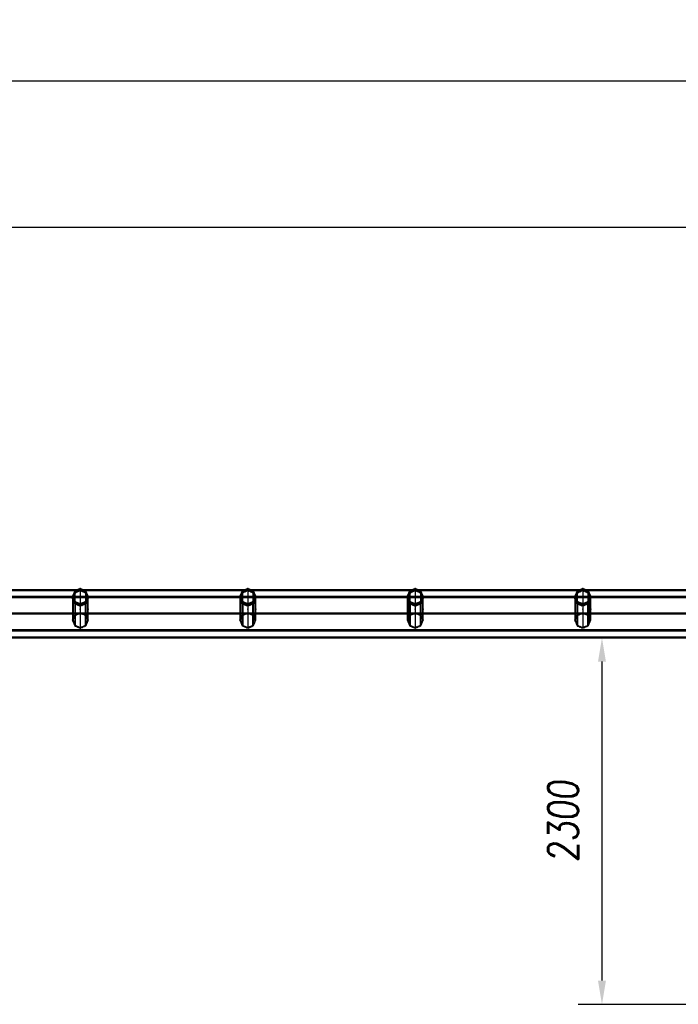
# Model space of a CAD drawing. Extents: x 551880 to 585869, y 94458 to 133000.
# Tile 8 of 42: x 561999 to 566129, y 111269 to 117441. Entities that reach past the tile are written whole.
import ezdxf

# ---------------------------------------------------------------- set-up
doc = ezdxf.new("R2010")
doc.units = 0
doc.header["$LTSCALE"] = 10
doc.header["$MEASUREMENT"] = 0
doc.linetypes.add('HIDDEN', pattern=[0.375, 0.25, -0.125])
doc.layers.get('0').update_dxf_attribs({"linetype": 'CONTINUOUS'})
doc.layers.get('Defpoints').update_dxf_attribs({"linetype": 'CONTINUOUS'})
for name, color, linetype in [('COTAS', 7, 'CONTINUOUS'), ('FORIR', 4, 'CONTINUOUS'), ('G', 3, 'CONTINUOUS'), ('MV', 7, 'CONTINUOUS'), ('S', 7, 'CONTINUOUS'), ('TR', 6, 'HIDDEN')]:
    doc.layers.add(name, color=color, linetype=linetype)
doc.styles.add('PADRAO MTL', font='txt.shx', dxfattribs={"width": 0.8, "oblique": 5})
doc.styles.get("Standard").update_dxf_attribs({"font": 'txt.shx', "width": 0.7, "oblique": 5})
doc.dimstyles.new('1-75', dxfattribs={"dimscale": 75, "dimtxt": 2.5, "dimasz": 2, "dimexe": 2, "dimexo": 2, "dimgap": 2, "dimtad": 1, "dimdec": 0, "dimdsep": 46, "dimtxsty": 'PADRAO MTL', "dimcen": 3, "dimclrd": 1, "dimclre": 1, "dimclrt": 7, "dimadec": 0, "dimazin": 0, "dimtfac": 1, "dimtdec": 0, "dimtmove": 0, "dimatfit": 3, "dimfxl": 1, "dimtfill": 1, "dimtolj": 1, "dimarcsym": 0})

# ---------------------------------------------------------------- blocks, each defined once
blk = doc.blocks.new('3D_INFOM')
blk.add_point((0, 0))
at = {"layer": 'FORIR', "flags": 1}
blk.add_attdef('MARK', (7.6, -4.3), '', height=5.26, dxfattribs=at)
blk = doc.blocks.new('3D_INFOTEXT')
blk.add_point((0, 0))
at = {"flags": 1}
for tag, p in [('MAR_PEZ', (7.2, 4.1)), ('POS_PEZ', (7.6, -4.3)), ('HANDLE', (7, -38.5)), ('LUN_PRO', (7.2, -21.9)), ('NOM_PRO', (7.6, -13.2)), ('MAT_PRO', (7.6, -30.1))]:
    blk.add_attdef(tag, p, '', height=5.26, dxfattribs=at)
blk = doc.blocks.new('*D86')
at = {"layer": 'COTAS', "color": 1, "lineweight": -2, "transparency": 16777216}
for p, q in [((566083, 113566.8), (565500.2, 113566.8)), ((565650.2, 113416.8), (565650.2, 111417.2)), ((568379.6, 111267.2), (565500.2, 111267.2))]:
    blk.add_line(p, q, dxfattribs=at)
at = {"layer": 'COTAS', "color": 1, "transparency": 16777216}
for points in [[(565625.2, 113416.8), (565675.2, 113416.8), (565650.2, 113566.8)], [(565625.2, 111417.2), (565675.2, 111417.2), (565650.2, 111267.2)]]:
    blk.add_solid(points, dxfattribs=at)
at = {"layer": 'Defpoints', "color": 0, "transparency": 16777216}
for p in [(566233, 113566.8), (565650.2, 111267.2), (568529.6, 111267.2)]:
    blk.add_point(p, dxfattribs=at)
at = {"layer": 'COTAS', "color": 7, "transparency": 16777216, "insert": (565406.4, 112417), "char_height": 187.5, "attachment_point": 5, "rotation": 90, "style": 'PADRAO MTL', "bg_fill": 3, "box_fill_scale": 1.25, "bg_fill_color": 256, "bg_fill_true_color": 13158600, "bg_fill_transparency": 0}
blk.add_mtext('\\A1;2300', dxfattribs=at)
blk = doc.blocks.new('*D96')
at = {"layer": 'Defpoints', "color": 0, "transparency": 16777216}
for p in [(553679.6, 116137.5), (553679.6, 116137.5), (568679.6, 116137.5)]:
    blk.add_point(p, dxfattribs=at)
at = {"layer": 'MV', "color": 1, "lineweight": -2, "transparency": 16777216}
blk.add_line((568529.6, 116137.5), (553829.6, 116137.5), dxfattribs=at)
at = {"layer": 'MV', "color": 1, "transparency": 16777216}
for points in [[(553829.6, 116162.5), (553829.6, 116112.5), (553679.6, 116137.5)], [(568529.6, 116162.5), (568529.6, 116112.5), (568679.6, 116137.5)]]:
    blk.add_solid(points, dxfattribs=at)
at = {"layer": 'MV', "color": 7, "transparency": 16777216, "insert": (561179.6, 116381.2), "char_height": 187.5, "attachment_point": 5, "style": 'PADRAO MTL', "bg_fill": 3, "box_fill_scale": 1.25, "bg_fill_color": 256, "bg_fill_true_color": 13158600, "bg_fill_transparency": 0}
blk.add_mtext('\\A1;15000', dxfattribs=at)
blk = doc.blocks.new('*D98')
at = {"layer": 'Defpoints', "color": 0, "transparency": 16777216}
for p in [(551879.6, 117056.9), (551879.6, 116337.5), (585679.6, 116287.5)]:
    blk.add_point(p, dxfattribs=at)
at = {"layer": 'MV', "color": 1, "lineweight": -2, "transparency": 16777216}
for p, q in [((551879.6, 116487.5), (551879.6, 117206.9)), ((585679.6, 116437.5), (585679.6, 117206.9)), ((585529.6, 117056.9), (552029.6, 117056.9))]:
    blk.add_line(p, q, dxfattribs=at)
at = {"layer": 'MV', "color": 1, "transparency": 16777216}
for points in [[(552029.6, 117081.9), (552029.6, 117031.9), (551879.6, 117056.9)], [(585529.6, 117081.9), (585529.6, 117031.9), (585679.6, 117056.9)]]:
    blk.add_solid(points, dxfattribs=at)
at = {"layer": 'MV', "color": 7, "transparency": 16777216, "insert": (568779.6, 117300.6), "char_height": 187.5, "attachment_point": 5, "style": 'PADRAO MTL', "bg_fill": 3, "box_fill_scale": 1.25, "bg_fill_color": 256, "bg_fill_true_color": 13158600, "bg_fill_transparency": 0}
blk.add_mtext('\\A1;33800', dxfattribs=at)

msp = doc.modelspace()

# ---------------------------------------------------------------- linework, layer by layer
at = {"layer": 'G'}
for p, q in [((562356.2, 113866.7), (561353, 113866.7)), ((562329.6, 113824.9), (561379.6, 113824.9)), ((562329.6, 113826.4), (562329.6, 113819)), ((562335.9, 113822.7), (562336.9, 113824.9)), ((562336.9, 113824.9), (562344.6, 113843.1)), ((562422.4, 113824.9), (562336.9, 113824.9)), ((562344.6, 113843.1), (562347.6, 113850.2)), ((562347.6, 113850.2), (562347.6, 113858.4)), ((562347.6, 113850.2), (562363.4, 113856.5)), ((562363.4, 113856.5), (562379.6, 113862.7)), ((562379.6, 113871.7), (562379.6, 113862.7)), ((562379.6, 113862.7), (562395.8, 113856.5)), ((562395.8, 113856.5), (562411.6, 113850.2)), ((563406.2, 113866.7), (562403, 113866.7)), ((562411.6, 113858.4), (562411.6, 113850.2)), ((562411.6, 113850.2), (562414.7, 113843.1)), ((562414.7, 113843.1), (562422.4, 113824.9)), ((562422.4, 113824.9), (562423.3, 113822.7)), ((562429.6, 113819), (562429.6, 113826.4)), ((563379.6, 113824.9), (562429.6, 113824.9)), ((563379.6, 113826.4), (563379.6, 113819)), ((563385.9, 113822.7), (563386.9, 113824.9)), ((563386.9, 113824.9), (563394.6, 113843.1)), ((563472.4, 113824.9), (563386.9, 113824.9)), ((563394.6, 113843.1), (563397.6, 113850.2)), ((563397.6, 113850.2), (563397.6, 113858.4)), ((563397.6, 113850.2), (563413.4, 113856.5)), ((563413.4, 113856.5), (563429.6, 113862.7)), ((563429.6, 113871.7), (563429.6, 113862.7)), ((563429.6, 113862.7), (563445.8, 113856.5)), ((563445.8, 113856.5), (563461.6, 113850.2)), ((564456.2, 113866.7), (563453, 113866.7)), ((563461.6, 113858.4), (563461.6, 113850.2)), ((563461.6, 113850.2), (563464.7, 113843.1)), ((563464.7, 113843.1), (563472.4, 113824.9)), ((563472.4, 113824.9), (563473.3, 113822.7)), ((563479.6, 113819), (563479.6, 113826.4)), ((564429.6, 113824.9), (563479.6, 113824.9)), ((564429.6, 113826.4), (564429.6, 113819)), ((564435.9, 113822.7), (564436.9, 113824.9)), ((564436.9, 113824.9), (564444.6, 113843.1)), ((564522.4, 113824.9), (564436.9, 113824.9)), ((564444.6, 113843.1), (564447.6, 113850.2)), ((564447.6, 113850.2), (564447.6, 113858.4)), ((564447.6, 113850.2), (564463.4, 113856.5)), ((564463.4, 113856.5), (564479.6, 113862.7)), ((564479.6, 113871.7), (564479.6, 113862.7)), ((564479.6, 113862.7), (564495.8, 113856.5)), ((564495.8, 113856.5), (564511.6, 113850.2)), ((565506.2, 113866.7), (564503, 113866.7)), ((564511.6, 113858.4), (564511.6, 113850.2)), ((564511.6, 113850.2), (564514.7, 113843.1)), ((564514.7, 113843.1), (564522.4, 113824.9)), ((564522.4, 113824.9), (564523.3, 113822.7)), ((564529.6, 113819), (564529.6, 113826.4)), ((565479.6, 113824.9), (564529.6, 113824.9)), ((565479.6, 113826.4), (565479.6, 113819)), ((565485.9, 113822.7), (565486.9, 113824.9)), ((565486.9, 113824.9), (565494.6, 113843.1)), ((565572.4, 113824.9), (565486.9, 113824.9)), ((565494.6, 113843.1), (565497.6, 113850.2)), ((565497.6, 113850.2), (565497.6, 113858.4)), ((565497.6, 113850.2), (565513.4, 113856.5)), ((565513.4, 113856.5), (565529.6, 113862.7)), ((565529.6, 113871.7), (565529.6, 113862.7)), ((565529.6, 113862.7), (565545.8, 113856.5)), ((565545.8, 113856.5), (565561.6, 113850.2)), ((566556.2, 113866.7), (565553, 113866.7)), ((565561.6, 113858.4), (565561.6, 113850.2)), ((565561.6, 113850.2), (565564.7, 113843.1)), ((565564.7, 113843.1), (565572.4, 113824.9)), ((565572.4, 113824.9), (565573.3, 113822.7)), ((565579.6, 113819), (565579.6, 113826.4)), ((566529.6, 113824.9), (565579.6, 113824.9)), ((562329.6, 113819), (562336.5, 113802.6)), ((562336.5, 113802.6), (562344.3, 113784.1)), ((562344.3, 113791.1), (562344.3, 113784.1)), ((562344.3, 113784.1), (562361.9, 113776.9)), ((562361.9, 113776.9), (562379.6, 113769.6)), ((562379.6, 113769.6), (562397.4, 113776.9)), ((562379.6, 113776.4), (562379.6, 113769.6)), ((562397.4, 113776.9), (562415, 113784.1)), ((562415, 113784.1), (562422.7, 113802.6)), ((562415, 113784.1), (562415, 113791.1)), ((562422.7, 113802.6), (562429.6, 113819)), ((563379.6, 113819), (563386.5, 113802.6)), ((563386.5, 113802.6), (563394.3, 113784.1)), ((563394.3, 113791.1), (563394.3, 113784.1)), ((563394.3, 113784.1), (563411.9, 113776.9)), ((563411.9, 113776.9), (563429.6, 113769.6)), ((563429.6, 113769.6), (563447.4, 113776.9)), ((563429.6, 113776.4), (563429.6, 113769.6)), ((563447.4, 113776.9), (563465, 113784.1)), ((563465, 113784.1), (563472.7, 113802.6)), ((563465, 113784.1), (563465, 113791.1)), ((563472.7, 113802.6), (563479.6, 113819)), ((564429.6, 113819), (564436.5, 113802.6)), ((564436.5, 113802.6), (564444.3, 113784.1)), ((564444.3, 113791.1), (564444.3, 113784.1)), ((564444.3, 113784.1), (564461.9, 113776.9)), ((564461.9, 113776.9), (564479.6, 113769.6)), ((564479.6, 113769.6), (564497.4, 113776.9)), ((564479.6, 113776.4), (564479.6, 113769.6)), ((564497.4, 113776.9), (564515, 113784.1)), ((564515, 113784.1), (564522.7, 113802.6)), ((564515, 113784.1), (564515, 113791.1)), ((564522.7, 113802.6), (564529.6, 113819)), ((565479.6, 113819), (565486.5, 113802.6)), ((565486.5, 113802.6), (565494.3, 113784.1)), ((565494.3, 113791.1), (565494.3, 113784.1)), ((565494.3, 113784.1), (565511.9, 113776.9)), ((565511.9, 113776.9), (565529.6, 113769.6)), ((565529.6, 113769.6), (565547.4, 113776.9)), ((565529.6, 113776.4), (565529.6, 113769.6)), ((565547.4, 113776.9), (565565, 113784.1)), ((565565, 113784.1), (565572.7, 113802.6)), ((565565, 113784.1), (565565, 113791.1)), ((565572.7, 113802.6), (565579.6, 113819)), ((568675.5, 113719.8), (552179.6, 113719.8)), ((568575.7, 113612.8), (552135.6, 113612.8)), ((552029.6, 113566.8), (568529.9, 113566.8))]:
    msp.add_line(p, q, dxfattribs=at)
at = {"layer": 'S'}
for p, q in [((562344.3, 113861.8), (562329.6, 113826.4)), ((562344.3, 113791.1), (562329.6, 113826.4)), ((562347.6, 113858.4), (562334.4, 113826.4)), ((562334.4, 113826.4), (562347.6, 113794.4)), ((562379.6, 113876.4), (562344.3, 113861.8)), ((562379.6, 113871.7), (562347.6, 113858.4)), ((562415, 113861.8), (562379.6, 113876.4)), ((562411.6, 113858.4), (562379.6, 113871.7)), ((562424.9, 113826.4), (562411.6, 113858.4)), ((562411.6, 113794.4), (562424.9, 113826.4)), ((562429.6, 113826.4), (562415, 113861.8)), ((562429.6, 113826.4), (562415, 113791.1)), ((563394.3, 113861.8), (563379.6, 113826.4)), ((563394.3, 113791.1), (563379.6, 113826.4)), ((563397.6, 113858.4), (563384.4, 113826.4)), ((563384.4, 113826.4), (563397.6, 113794.4)), ((563429.6, 113876.4), (563394.3, 113861.8)), ((563429.6, 113871.7), (563397.6, 113858.4)), ((563465, 113861.8), (563429.6, 113876.4)), ((563461.6, 113858.4), (563429.6, 113871.7)), ((563474.9, 113826.4), (563461.6, 113858.4)), ((563461.6, 113794.4), (563474.9, 113826.4)), ((563479.6, 113826.4), (563465, 113861.8)), ((563479.6, 113826.4), (563465, 113791.1)), ((564444.3, 113861.8), (564429.6, 113826.4)), ((564444.3, 113791.1), (564429.6, 113826.4)), ((564447.6, 113858.4), (564434.4, 113826.4)), ((564434.4, 113826.4), (564447.6, 113794.4)), ((564479.6, 113876.4), (564444.3, 113861.8)), ((564479.6, 113871.7), (564447.6, 113858.4)), ((564515, 113861.8), (564479.6, 113876.4)), ((564511.6, 113858.4), (564479.6, 113871.7)), ((564524.9, 113826.4), (564511.6, 113858.4)), ((564511.6, 113794.4), (564524.9, 113826.4)), ((564529.6, 113826.4), (564515, 113861.8)), ((564529.6, 113826.4), (564515, 113791.1)), ((565494.3, 113861.8), (565479.6, 113826.4)), ((565494.3, 113791.1), (565479.6, 113826.4)), ((565497.6, 113858.4), (565484.4, 113826.4)), ((565484.4, 113826.4), (565497.6, 113794.4)), ((565529.6, 113876.4), (565494.3, 113861.8)), ((565529.6, 113871.7), (565497.6, 113858.4)), ((565565, 113861.8), (565529.6, 113876.4)), ((565561.6, 113858.4), (565529.6, 113871.7)), ((565574.9, 113826.4), (565561.6, 113858.4)), ((565561.6, 113794.4), (565574.9, 113826.4)), ((565579.6, 113826.4), (565565, 113861.8)), ((565579.6, 113826.4), (565565, 113791.1)), ((562379.6, 113776.4), (562344.3, 113791.1)), ((562347.6, 113794.4), (562379.6, 113781.2)), ((562379.6, 113781.2), (562411.6, 113794.4)), ((562415, 113791.1), (562379.6, 113776.4)), ((563429.6, 113776.4), (563394.3, 113791.1)), ((563397.6, 113794.4), (563429.6, 113781.2)), ((563429.6, 113781.2), (563461.6, 113794.4)), ((563465, 113791.1), (563429.6, 113776.4)), ((564479.6, 113776.4), (564444.3, 113791.1)), ((564447.6, 113794.4), (564479.6, 113781.2)), ((564479.6, 113781.2), (564511.6, 113794.4)), ((564515, 113791.1), (564479.6, 113776.4)), ((565529.6, 113776.4), (565494.3, 113791.1)), ((565497.6, 113794.4), (565529.6, 113781.2)), ((565529.6, 113781.2), (565561.6, 113794.4)), ((565565, 113791.1), (565529.6, 113776.4))]:
    msp.add_line(p, q, dxfattribs=at)
at = {"layer": 'TR'}
for p, q in [((562343.7, 113860.4), (561365.6, 113860.4)), ((562329.6, 113819), (562332.1, 113824.9)), ((562334.4, 113824.9), (562329.6, 113824.9)), ((562332.1, 113824.9), (562339.8, 113843.1)), ((562334.4, 113826.3), (562332.1, 113820.7)), ((562339.8, 113839.8), (562334.4, 113826.3)), ((562334.4, 113826.4), (562334.4, 113819)), ((562334.4, 113826.3), (562334.4, 113826.3)), ((562335, 113824.9), (562334.4, 113824.9)), ((562334.4, 113819), (562335.9, 113822.7)), ((562336.9, 113824.9), (562335, 113824.9)), ((562344.6, 113839.8), (562336.9, 113820.7)), ((562339.8, 113843.1), (562344.3, 113853.4)), ((562344.3, 113850.9), (562339.8, 113839.8)), ((562373.5, 113860.4), (562343.7, 113860.4)), ((562344.3, 113853.4), (562344.3, 113861.8)), ((562344.3, 113853.4), (562351.9, 113856.5)), ((562351.9, 113854.2), (562344.3, 113850.9)), ((562344.3, 113791.1), (562344.3, 113850.9)), ((562347.6, 113847.4), (562344.6, 113839.8)), ((562363.4, 113854.2), (562347.6, 113847.4)), ((562347.6, 113794.4), (562347.6, 113847.4)), ((562351.9, 113856.5), (562372.6, 113864.4)), ((562366, 113860.4), (562351.9, 113854.2)), ((562403, 113866.7), (562356.2, 113866.7)), ((562377.5, 113860.4), (562363.4, 113854.2)), ((562372.6, 113863.3), (562366, 113860.4)), ((562372.6, 113864.4), (562379.5, 113866.7)), ((562379.3, 113866.6), (562372.6, 113863.3)), ((562385.7, 113860.4), (562373.5, 113860.4)), ((562379.6, 113861.3), (562377.5, 113860.4)), ((562379.3, 113866.6), (562379.6, 113866.8)), ((562379.5, 113866.7), (562379.3, 113866.6)), ((562379.3, 113866.6), (562379.9, 113866.6)), ((562379.7, 113866.7), (562379.5, 113866.7)), ((562379.6, 113876.4), (562379.6, 113871.7)), ((562379.6, 113866.8), (562379.9, 113866.6)), ((562379.6, 113862.7), (562379.6, 113861.3)), ((562381.8, 113860.4), (562379.6, 113861.3)), ((562379.6, 113861.3), (562379.6, 113860.4)), ((562379.6, 113860.4), (562379.6, 113781.2)), ((562379.7, 113866.7), (562386.7, 113864.4)), ((562379.9, 113866.6), (562379.7, 113866.7)), ((562386.7, 113863.3), (562379.9, 113866.6)), ((562395.8, 113854.2), (562381.8, 113860.4)), ((562415.6, 113860.4), (562385.7, 113860.4)), ((562386.7, 113864.4), (562407.3, 113856.5)), ((562393.2, 113860.4), (562386.7, 113863.3)), ((562407.3, 113854.2), (562393.2, 113860.4)), ((562411.6, 113847.4), (562395.8, 113854.2)), ((562407.3, 113856.5), (562415, 113853.4)), ((562415, 113850.9), (562407.3, 113854.2)), ((562414.7, 113839.8), (562411.6, 113847.4)), ((562411.6, 113847.4), (562411.6, 113794.4)), ((562422.4, 113820.7), (562414.7, 113839.8)), ((562415, 113861.8), (562415, 113853.4)), ((562415, 113853.4), (562419.4, 113843.1)), ((562415, 113850.9), (562415, 113791.1)), ((562419.4, 113839.8), (562415, 113850.9)), ((563393.7, 113860.4), (562415.6, 113860.4)), ((562419.4, 113843.1), (562427.1, 113824.9)), ((562424.8, 113826.3), (562419.4, 113839.8)), ((562424.3, 113824.9), (562422.4, 113824.9)), ((562423.3, 113822.7), (562424.9, 113819)), ((562424.9, 113824.9), (562424.3, 113824.9)), ((562424.9, 113826.3), (562424.8, 113826.3)), ((562424.9, 113819), (562424.9, 113826.4)), ((562427.1, 113820.7), (562424.9, 113826.3)), ((562429.6, 113824.9), (562424.9, 113824.9)), ((562427.1, 113824.9), (562429.6, 113819)), ((563379.6, 113819), (563382.1, 113824.9)), ((563384.4, 113824.9), (563379.6, 113824.9)), ((563382.1, 113824.9), (563389.8, 113843.1)), ((563384.4, 113826.3), (563382.1, 113820.7)), ((563389.8, 113839.8), (563384.4, 113826.3)), ((563384.4, 113826.4), (563384.4, 113819)), ((563384.4, 113826.3), (563384.4, 113826.3)), ((563385, 113824.9), (563384.4, 113824.9)), ((563384.4, 113819), (563385.9, 113822.7)), ((563386.9, 113824.9), (563385, 113824.9)), ((563394.6, 113839.8), (563386.9, 113820.7)), ((563389.8, 113843.1), (563394.3, 113853.4)), ((563394.3, 113850.9), (563389.8, 113839.8)), ((563423.5, 113860.4), (563393.7, 113860.4)), ((563394.3, 113853.4), (563394.3, 113861.8)), ((563394.3, 113853.4), (563401.9, 113856.5)), ((563401.9, 113854.2), (563394.3, 113850.9)), ((563394.3, 113791.1), (563394.3, 113850.9)), ((563397.6, 113847.4), (563394.6, 113839.8)), ((563413.4, 113854.2), (563397.6, 113847.4)), ((563397.6, 113794.4), (563397.6, 113847.4)), ((563401.9, 113856.5), (563422.6, 113864.4)), ((563416, 113860.4), (563401.9, 113854.2)), ((563453, 113866.7), (563406.2, 113866.7)), ((563427.5, 113860.4), (563413.4, 113854.2)), ((563422.6, 113863.3), (563416, 113860.4)), ((563422.6, 113864.4), (563429.5, 113866.7)), ((563429.3, 113866.6), (563422.6, 113863.3)), ((563435.7, 113860.4), (563423.5, 113860.4)), ((563429.6, 113861.3), (563427.5, 113860.4)), ((563429.3, 113866.6), (563429.5, 113866.7)), ((563429.5, 113866.7), (563429.3, 113866.6)), ((563429.3, 113866.6), (563429.9, 113866.6)), ((563429.5, 113866.7), (563429.6, 113866.8)), ((563429.7, 113866.7), (563429.5, 113866.7)), ((563429.6, 113876.4), (563429.6, 113871.7)), ((563429.6, 113866.8), (563429.9, 113866.6)), ((563429.6, 113862.7), (563429.6, 113861.3)), ((563431.8, 113860.4), (563429.6, 113861.3)), ((563429.6, 113861.3), (563429.6, 113860.4)), ((563429.6, 113860.4), (563429.6, 113781.2)), ((563429.7, 113866.7), (563436.7, 113864.4)), ((563429.9, 113866.6), (563429.7, 113866.7)), ((563436.7, 113863.3), (563429.9, 113866.6)), ((563445.8, 113854.2), (563431.8, 113860.4)), ((563465.6, 113860.4), (563435.7, 113860.4)), ((563436.7, 113864.4), (563457.3, 113856.5)), ((563443.2, 113860.4), (563436.7, 113863.3)), ((563457.3, 113854.2), (563443.2, 113860.4)), ((563461.6, 113847.4), (563445.8, 113854.2)), ((563457.3, 113856.5), (563465, 113853.4)), ((563465, 113850.9), (563457.3, 113854.2)), ((563464.7, 113839.8), (563461.6, 113847.4)), ((563461.6, 113847.4), (563461.6, 113794.4)), ((563472.4, 113820.7), (563464.7, 113839.8)), ((563465, 113861.8), (563465, 113853.4)), ((563465, 113853.4), (563469.4, 113843.1)), ((563465, 113850.9), (563465, 113791.1)), ((563469.4, 113839.8), (563465, 113850.9)), ((564443.7, 113860.4), (563465.6, 113860.4)), ((563469.4, 113843.1), (563477.1, 113824.9)), ((563474.8, 113826.3), (563469.4, 113839.8)), ((563474.3, 113824.9), (563472.4, 113824.9)), ((563473.3, 113822.7), (563474.9, 113819)), ((563474.9, 113824.9), (563474.3, 113824.9)), ((563474.9, 113826.3), (563474.8, 113826.3)), ((563474.9, 113819), (563474.9, 113826.4)), ((563477.1, 113820.7), (563474.9, 113826.3)), ((563479.6, 113824.9), (563474.9, 113824.9)), ((563477.1, 113824.9), (563479.6, 113819)), ((564429.6, 113819), (564432.1, 113824.9)), ((564434.4, 113824.9), (564429.6, 113824.9)), ((564432.1, 113824.9), (564439.8, 113843.1)), ((564434.4, 113826.3), (564432.1, 113820.7)), ((564439.8, 113839.8), (564434.4, 113826.3)), ((564434.4, 113826.4), (564434.4, 113819)), ((564434.4, 113826.3), (564434.4, 113826.3)), ((564435, 113824.9), (564434.4, 113824.9)), ((564434.4, 113819), (564435.9, 113822.7)), ((564436.9, 113824.9), (564435, 113824.9)), ((564444.6, 113839.8), (564436.9, 113820.7)), ((564439.8, 113843.1), (564444.3, 113853.4)), ((564444.3, 113850.9), (564439.8, 113839.8)), ((564473.5, 113860.4), (564443.7, 113860.4)), ((564444.3, 113853.4), (564444.3, 113861.8)), ((564444.3, 113853.4), (564451.9, 113856.5)), ((564451.9, 113854.2), (564444.3, 113850.9)), ((564444.3, 113791.1), (564444.3, 113850.9)), ((564447.6, 113847.4), (564444.6, 113839.8)), ((564463.4, 113854.2), (564447.6, 113847.4)), ((564447.6, 113794.4), (564447.6, 113847.4)), ((564451.9, 113856.5), (564472.6, 113864.4)), ((564466, 113860.4), (564451.9, 113854.2)), ((564503, 113866.7), (564456.2, 113866.7)), ((564477.5, 113860.4), (564463.4, 113854.2)), ((564472.6, 113863.3), (564466, 113860.4)), ((564472.6, 113864.4), (564479.5, 113866.7)), ((564479.3, 113866.6), (564472.6, 113863.3)), ((564485.7, 113860.4), (564473.5, 113860.4)), ((564479.6, 113861.3), (564477.5, 113860.4)), ((564479.3, 113866.6), (564479.6, 113866.8)), ((564479.5, 113866.7), (564479.3, 113866.6)), ((564479.3, 113866.6), (564479.9, 113866.6)), ((564479.7, 113866.7), (564479.5, 113866.7)), ((564479.6, 113876.4), (564479.6, 113871.7)), ((564479.6, 113866.8), (564479.9, 113866.6)), ((564479.6, 113862.7), (564479.6, 113861.3)), ((564481.8, 113860.4), (564479.6, 113861.3)), ((564479.6, 113861.3), (564479.6, 113860.4)), ((564479.6, 113860.4), (564479.6, 113781.2)), ((564479.7, 113866.7), (564486.7, 113864.4)), ((564479.9, 113866.6), (564479.7, 113866.7)), ((564486.7, 113863.3), (564479.9, 113866.6)), ((564495.8, 113854.2), (564481.8, 113860.4)), ((564515.6, 113860.4), (564485.7, 113860.4)), ((564486.7, 113864.4), (564507.3, 113856.5)), ((564493.2, 113860.4), (564486.7, 113863.3)), ((564507.3, 113854.2), (564493.2, 113860.4)), ((564511.6, 113847.4), (564495.8, 113854.2)), ((564507.3, 113856.5), (564515, 113853.4)), ((564515, 113850.9), (564507.3, 113854.2)), ((564514.7, 113839.8), (564511.6, 113847.4)), ((564511.6, 113847.4), (564511.6, 113794.4)), ((564522.4, 113820.7), (564514.7, 113839.8)), ((564515, 113861.8), (564515, 113853.4)), ((564515, 113853.4), (564519.4, 113843.1)), ((564515, 113850.9), (564515, 113791.1)), ((564519.4, 113839.8), (564515, 113850.9)), ((565493.7, 113860.4), (564515.6, 113860.4)), ((564519.4, 113843.1), (564527.1, 113824.9)), ((564524.8, 113826.3), (564519.4, 113839.8)), ((564524.3, 113824.9), (564522.4, 113824.9)), ((564523.3, 113822.7), (564524.9, 113819)), ((564524.9, 113824.9), (564524.3, 113824.9)), ((564524.9, 113826.3), (564524.8, 113826.3)), ((564524.9, 113819), (564524.9, 113826.4)), ((564527.1, 113820.7), (564524.9, 113826.3)), ((564529.6, 113824.9), (564524.9, 113824.9)), ((564527.1, 113824.9), (564529.6, 113819)), ((565479.6, 113819), (565482.1, 113824.9)), ((565484.4, 113824.9), (565479.6, 113824.9)), ((565482.1, 113824.9), (565489.8, 113843.1)), ((565484.4, 113826.3), (565482.1, 113820.7)), ((565489.8, 113839.8), (565484.4, 113826.3)), ((565484.4, 113826.4), (565484.4, 113819)), ((565484.4, 113826.3), (565484.4, 113826.3)), ((565485, 113824.9), (565484.4, 113824.9)), ((565484.4, 113819), (565485.9, 113822.7)), ((565486.9, 113824.9), (565485, 113824.9)), ((565494.6, 113839.8), (565486.9, 113820.7)), ((565489.8, 113843.1), (565494.3, 113853.4)), ((565494.3, 113850.9), (565489.8, 113839.8)), ((565523.5, 113860.4), (565493.7, 113860.4)), ((565494.3, 113853.4), (565494.3, 113861.8)), ((565494.3, 113853.4), (565501.9, 113856.5)), ((565501.9, 113854.2), (565494.3, 113850.9)), ((565494.3, 113791.1), (565494.3, 113850.9)), ((565497.6, 113847.4), (565494.6, 113839.8)), ((565513.4, 113854.2), (565497.6, 113847.4)), ((565497.6, 113794.4), (565497.6, 113847.4)), ((565501.9, 113856.5), (565522.6, 113864.4)), ((565516, 113860.4), (565501.9, 113854.2)), ((565553, 113866.7), (565506.2, 113866.7)), ((565527.5, 113860.4), (565513.4, 113854.2)), ((565522.6, 113863.3), (565516, 113860.4)), ((565522.6, 113864.4), (565529.5, 113866.7)), ((565529.3, 113866.6), (565522.6, 113863.3)), ((565535.7, 113860.4), (565523.5, 113860.4)), ((565529.6, 113861.3), (565527.5, 113860.4)), ((565529.3, 113866.6), (565529.5, 113866.7)), ((565529.5, 113866.7), (565529.3, 113866.6)), ((565529.3, 113866.6), (565529.9, 113866.6)), ((565529.5, 113866.7), (565529.6, 113866.8)), ((565529.7, 113866.7), (565529.5, 113866.7)), ((565529.6, 113876.4), (565529.6, 113871.7)), ((565529.6, 113866.8), (565529.9, 113866.6)), ((565529.6, 113862.7), (565529.6, 113861.3)), ((565531.8, 113860.4), (565529.6, 113861.3)), ((565529.6, 113861.3), (565529.6, 113860.4)), ((565529.6, 113860.4), (565529.6, 113781.2)), ((565529.7, 113866.7), (565536.7, 113864.4)), ((565529.9, 113866.6), (565529.7, 113866.7)), ((565536.7, 113863.3), (565529.9, 113866.6)), ((565545.8, 113854.2), (565531.8, 113860.4)), ((565565.6, 113860.4), (565535.7, 113860.4)), ((565536.7, 113864.4), (565557.3, 113856.5)), ((565543.2, 113860.4), (565536.7, 113863.3)), ((565557.3, 113854.2), (565543.2, 113860.4)), ((565561.6, 113847.4), (565545.8, 113854.2)), ((565557.3, 113856.5), (565565, 113853.4)), ((565565, 113850.9), (565557.3, 113854.2)), ((565564.7, 113839.8), (565561.6, 113847.4)), ((565561.6, 113847.4), (565561.6, 113794.4)), ((565572.4, 113820.7), (565564.7, 113839.8)), ((565565, 113861.8), (565565, 113853.4)), ((565565, 113853.4), (565569.4, 113843.1)), ((565565, 113850.9), (565565, 113791.1)), ((565569.4, 113839.8), (565565, 113850.9)), ((566543.7, 113860.4), (565565.6, 113860.4)), ((565569.4, 113843.1), (565577.1, 113824.9)), ((565574.8, 113826.3), (565569.4, 113839.8)), ((565574.3, 113824.9), (565572.4, 113824.9)), ((565573.3, 113822.7), (565574.9, 113819)), ((565574.9, 113824.9), (565574.3, 113824.9)), ((565574.9, 113826.3), (565574.8, 113826.3)), ((565574.9, 113819), (565574.9, 113826.4)), ((565577.1, 113820.7), (565574.9, 113826.3)), ((565579.6, 113824.9), (565574.9, 113824.9)), ((565577.1, 113824.9), (565579.6, 113819)), ((568576.6, 113820.7), (552135.7, 113820.7)), ((568567.9, 113820.3), (552139.4, 113820.3)), ((562330.8, 113816.3), (561378.5, 113816.3)), ((562330.5, 113816.8), (562329.6, 113814.6)), ((562336.5, 113797.6), (562329.6, 113814.6)), ((562329.6, 113814.6), (562329.6, 113676)), ((562332.1, 113820.7), (562330.5, 113816.8)), ((562338.6, 113816.3), (562330.8, 113816.3)), ((562336.8, 113820.5), (562334.4, 113814.6)), ((562334.4, 113819), (562341.3, 113802.6)), ((562341.3, 113797.6), (562334.4, 113814.6)), ((562334.4, 113814.6), (562334.4, 113807.7)), ((562334.4, 113807.7), (562334.4, 113676)), ((562344.3, 113778.7), (562336.5, 113797.6)), ((562336.9, 113820.7), (562336.8, 113820.5)), ((562420.7, 113816.3), (562338.6, 113816.3)), ((562341.3, 113802.6), (562347.6, 113787.5)), ((562347.3, 113782.9), (562341.3, 113797.6)), ((562344.3, 113778.7), (562344.3, 113784.1)), ((562361.9, 113771.4), (562344.3, 113778.7)), ((562344.3, 113778.7), (562344.3, 113641.1)), ((562347.6, 113782.1), (562347.3, 113782.9)), ((562347.6, 113794.4), (562347.6, 113787.5)), ((562347.6, 113787.5), (562373.3, 113776.9)), ((562347.6, 113782.8), (562347.6, 113787.5)), ((562347.6, 113782.1), (562347.6, 113782.8)), ((562347.6, 113782.1), (562347.6, 113644.5)), ((562373.3, 113771.4), (562347.6, 113782.1)), ((562379.6, 113764), (562361.9, 113771.4)), ((562373.3, 113776.9), (562379.6, 113774.3)), ((562379.6, 113768.8), (562373.3, 113771.4)), ((562379.6, 113781.2), (562379.6, 113776.4)), ((562379.6, 113774.3), (562385.9, 113776.9)), ((562397.4, 113771.4), (562379.6, 113764)), ((562385.9, 113771.4), (562379.6, 113768.8)), ((562379.6, 113769.6), (562379.6, 113768.8)), ((562379.6, 113768.8), (562379.6, 113764)), ((562379.6, 113764), (562379.6, 113626.6)), ((562385.9, 113776.9), (562411.6, 113787.5)), ((562411.6, 113782.1), (562385.9, 113771.4)), ((562415, 113778.7), (562397.4, 113771.4)), ((562411.6, 113787.5), (562417.9, 113802.6)), ((562411.6, 113787.5), (562411.6, 113794.4)), ((562411.6, 113787.5), (562411.6, 113782.8)), ((562411.9, 113782.9), (562411.6, 113782.1)), ((562411.6, 113782.8), (562411.6, 113782.1)), ((562411.6, 113644.5), (562411.6, 113782.1)), ((562417.9, 113797.6), (562411.9, 113782.9)), ((562422.7, 113797.6), (562415, 113778.7)), ((562415, 113784.1), (562415, 113778.7)), ((562415, 113641.1), (562415, 113778.7)), ((562417.9, 113802.6), (562424.9, 113819)), ((562424.9, 113814.6), (562417.9, 113797.6)), ((562428.5, 113816.3), (562420.7, 113816.3)), ((562422.4, 113820.5), (562422.4, 113820.7)), ((562424.9, 113814.6), (562422.4, 113820.5)), ((562429.6, 113814.6), (562422.7, 113797.6)), ((562424.9, 113807.7), (562424.9, 113814.6)), ((562424.9, 113676), (562424.9, 113807.7)), ((562428.7, 113816.8), (562427.1, 113820.7)), ((563380.8, 113816.3), (562428.5, 113816.3)), ((562429.6, 113814.6), (562428.7, 113816.8)), ((562429.6, 113676), (562429.6, 113814.6)), ((563380.5, 113816.8), (563379.6, 113814.6)), ((563386.5, 113797.6), (563379.6, 113814.6)), ((563379.6, 113814.6), (563379.6, 113676)), ((563382.1, 113820.7), (563380.5, 113816.8)), ((563388.6, 113816.3), (563380.8, 113816.3)), ((563386.8, 113820.5), (563384.4, 113814.6)), ((563384.4, 113819), (563391.3, 113802.6)), ((563391.3, 113797.6), (563384.4, 113814.6)), ((563384.4, 113814.6), (563384.4, 113807.7)), ((563384.4, 113807.7), (563384.4, 113676)), ((563394.3, 113778.7), (563386.5, 113797.6)), ((563386.9, 113820.7), (563386.8, 113820.5)), ((563470.7, 113816.3), (563388.6, 113816.3)), ((563391.3, 113802.6), (563397.6, 113787.5)), ((563397.3, 113782.9), (563391.3, 113797.6)), ((563394.3, 113778.7), (563394.3, 113784.1)), ((563411.9, 113771.4), (563394.3, 113778.7)), ((563394.3, 113778.7), (563394.3, 113641.1)), ((563397.6, 113782.1), (563397.3, 113782.9)), ((563397.6, 113794.4), (563397.6, 113787.5)), ((563397.6, 113787.5), (563423.3, 113776.9)), ((563397.6, 113782.8), (563397.6, 113787.5)), ((563397.6, 113782.1), (563397.6, 113782.8)), ((563397.6, 113782.1), (563397.6, 113644.5)), ((563423.3, 113771.4), (563397.6, 113782.1)), ((563429.6, 113764), (563411.9, 113771.4)), ((563423.3, 113776.9), (563429.6, 113774.3)), ((563429.6, 113768.8), (563423.3, 113771.4)), ((563429.6, 113781.2), (563429.6, 113776.4)), ((563429.6, 113774.3), (563435.9, 113776.9)), ((563447.4, 113771.4), (563429.6, 113764)), ((563435.9, 113771.4), (563429.6, 113768.8)), ((563429.6, 113769.6), (563429.6, 113768.8)), ((563429.6, 113768.8), (563429.6, 113764)), ((563429.6, 113764), (563429.6, 113626.6)), ((563435.9, 113776.9), (563461.6, 113787.5)), ((563461.6, 113782.1), (563435.9, 113771.4)), ((563465, 113778.7), (563447.4, 113771.4)), ((563461.6, 113787.5), (563467.9, 113802.6)), ((563461.6, 113787.5), (563461.6, 113794.4)), ((563461.6, 113787.5), (563461.6, 113782.8)), ((563461.9, 113782.9), (563461.6, 113782.1)), ((563461.6, 113782.8), (563461.6, 113782.1)), ((563461.6, 113644.5), (563461.6, 113782.1)), ((563467.9, 113797.6), (563461.9, 113782.9)), ((563472.7, 113797.6), (563465, 113778.7)), ((563465, 113784.1), (563465, 113778.7)), ((563465, 113641.1), (563465, 113778.7)), ((563467.9, 113802.6), (563474.9, 113819)), ((563474.9, 113814.6), (563467.9, 113797.6)), ((563478.5, 113816.3), (563470.7, 113816.3)), ((563472.4, 113820.5), (563472.4, 113820.7)), ((563474.9, 113814.6), (563472.4, 113820.5)), ((563479.6, 113814.6), (563472.7, 113797.6)), ((563474.9, 113807.7), (563474.9, 113814.6)), ((563474.9, 113676), (563474.9, 113807.7)), ((563478.7, 113816.8), (563477.1, 113820.7)), ((564430.8, 113816.3), (563478.5, 113816.3)), ((563479.6, 113814.6), (563478.7, 113816.8)), ((563479.6, 113676), (563479.6, 113814.6)), ((564430.5, 113816.8), (564429.6, 113814.6)), ((564436.5, 113797.6), (564429.6, 113814.6)), ((564429.6, 113814.6), (564429.6, 113676)), ((564432.1, 113820.7), (564430.5, 113816.8)), ((564438.6, 113816.3), (564430.8, 113816.3)), ((564436.8, 113820.5), (564434.4, 113814.6)), ((564434.4, 113819), (564441.3, 113802.6)), ((564441.3, 113797.6), (564434.4, 113814.6)), ((564434.4, 113814.6), (564434.4, 113807.7)), ((564434.4, 113807.7), (564434.4, 113676)), ((564444.3, 113778.7), (564436.5, 113797.6)), ((564436.9, 113820.7), (564436.8, 113820.5)), ((564520.7, 113816.3), (564438.6, 113816.3)), ((564441.3, 113802.6), (564447.6, 113787.5)), ((564447.3, 113782.9), (564441.3, 113797.6)), ((564444.3, 113778.7), (564444.3, 113784.1)), ((564461.9, 113771.4), (564444.3, 113778.7)), ((564444.3, 113778.7), (564444.3, 113641.1)), ((564447.6, 113782.1), (564447.3, 113782.9)), ((564447.6, 113794.4), (564447.6, 113787.5)), ((564447.6, 113787.5), (564473.3, 113776.9)), ((564447.6, 113782.8), (564447.6, 113787.5)), ((564447.6, 113782.1), (564447.6, 113782.8)), ((564447.6, 113782.1), (564447.6, 113644.5)), ((564473.3, 113771.4), (564447.6, 113782.1)), ((564479.6, 113764), (564461.9, 113771.4)), ((564473.3, 113776.9), (564479.6, 113774.3)), ((564479.6, 113768.8), (564473.3, 113771.4)), ((564479.6, 113781.2), (564479.6, 113776.4)), ((564479.6, 113774.3), (564485.9, 113776.9)), ((564497.4, 113771.4), (564479.6, 113764)), ((564485.9, 113771.4), (564479.6, 113768.8)), ((564479.6, 113769.6), (564479.6, 113768.8)), ((564479.6, 113768.8), (564479.6, 113764)), ((564479.6, 113764), (564479.6, 113626.6)), ((564485.9, 113776.9), (564511.6, 113787.5)), ((564511.6, 113782.1), (564485.9, 113771.4)), ((564515, 113778.7), (564497.4, 113771.4)), ((564511.6, 113787.5), (564517.9, 113802.6)), ((564511.6, 113787.5), (564511.6, 113794.4)), ((564511.6, 113787.5), (564511.6, 113782.8)), ((564511.9, 113782.9), (564511.6, 113782.1)), ((564511.6, 113782.8), (564511.6, 113782.1)), ((564511.6, 113644.5), (564511.6, 113782.1)), ((564517.9, 113797.6), (564511.9, 113782.9)), ((564522.7, 113797.6), (564515, 113778.7)), ((564515, 113784.1), (564515, 113778.7)), ((564515, 113641.1), (564515, 113778.7)), ((564517.9, 113802.6), (564524.9, 113819)), ((564524.9, 113814.6), (564517.9, 113797.6)), ((564528.5, 113816.3), (564520.7, 113816.3)), ((564522.4, 113820.5), (564522.4, 113820.7)), ((564524.9, 113814.6), (564522.4, 113820.5)), ((564529.6, 113814.6), (564522.7, 113797.6)), ((564524.9, 113807.7), (564524.9, 113814.6)), ((564524.9, 113676), (564524.9, 113807.7)), ((564528.7, 113816.8), (564527.1, 113820.7)), ((565480.8, 113816.3), (564528.5, 113816.3)), ((564529.6, 113814.6), (564528.7, 113816.8)), ((564529.6, 113676), (564529.6, 113814.6)), ((565480.5, 113816.8), (565479.6, 113814.6)), ((565486.5, 113797.6), (565479.6, 113814.6)), ((565479.6, 113814.6), (565479.6, 113676)), ((565482.1, 113820.7), (565480.5, 113816.8)), ((565488.6, 113816.3), (565480.8, 113816.3)), ((565486.8, 113820.5), (565484.4, 113814.6)), ((565484.4, 113819), (565491.3, 113802.6)), ((565491.3, 113797.6), (565484.4, 113814.6)), ((565484.4, 113814.6), (565484.4, 113807.7)), ((565484.4, 113807.7), (565484.4, 113676)), ((565494.3, 113778.7), (565486.5, 113797.6)), ((565486.9, 113820.7), (565486.8, 113820.5)), ((565570.7, 113816.3), (565488.6, 113816.3)), ((565491.3, 113802.6), (565497.6, 113787.5)), ((565497.3, 113782.9), (565491.3, 113797.6)), ((565494.3, 113778.7), (565494.3, 113784.1)), ((565511.9, 113771.4), (565494.3, 113778.7)), ((565494.3, 113778.7), (565494.3, 113641.1)), ((565497.6, 113782.1), (565497.3, 113782.9)), ((565497.6, 113794.4), (565497.6, 113787.5)), ((565497.6, 113787.5), (565523.3, 113776.9)), ((565497.6, 113782.8), (565497.6, 113787.5)), ((565497.6, 113782.1), (565497.6, 113782.8)), ((565497.6, 113782.1), (565497.6, 113644.5)), ((565523.3, 113771.4), (565497.6, 113782.1)), ((565529.6, 113764), (565511.9, 113771.4)), ((565523.3, 113776.9), (565529.6, 113774.3)), ((565529.6, 113768.8), (565523.3, 113771.4)), ((565529.6, 113781.2), (565529.6, 113776.4)), ((565529.6, 113774.3), (565535.9, 113776.9)), ((565547.4, 113771.4), (565529.6, 113764)), ((565535.9, 113771.4), (565529.6, 113768.8)), ((565529.6, 113769.6), (565529.6, 113768.8)), ((565529.6, 113768.8), (565529.6, 113764)), ((565529.6, 113764), (565529.6, 113626.6)), ((565535.9, 113776.9), (565561.6, 113787.5)), ((565561.6, 113782.1), (565535.9, 113771.4)), ((565565, 113778.7), (565547.4, 113771.4)), ((565561.6, 113787.5), (565567.9, 113802.6)), ((565561.6, 113787.5), (565561.6, 113794.4)), ((565561.6, 113787.5), (565561.6, 113782.8)), ((565561.9, 113782.9), (565561.6, 113782.1)), ((565561.6, 113782.8), (565561.6, 113782.1)), ((565561.6, 113644.5), (565561.6, 113782.1)), ((565567.9, 113797.6), (565561.9, 113782.9)), ((565572.7, 113797.6), (565565, 113778.7)), ((565565, 113784.1), (565565, 113778.7)), ((565565, 113641.1), (565565, 113778.7)), ((565567.9, 113802.6), (565574.9, 113819)), ((565574.9, 113814.6), (565567.9, 113797.6)), ((565578.5, 113816.3), (565570.7, 113816.3)), ((565572.4, 113820.5), (565572.4, 113820.7)), ((565574.9, 113814.6), (565572.4, 113820.5)), ((565579.6, 113814.6), (565572.7, 113797.6)), ((565574.9, 113807.7), (565574.9, 113814.6)), ((565574.9, 113676), (565574.9, 113807.7)), ((565578.7, 113816.8), (565577.1, 113820.7)), ((566530.8, 113816.3), (565578.5, 113816.3)), ((565579.6, 113814.6), (565578.7, 113816.8)), ((565579.6, 113676), (565579.6, 113814.6)), ((568637.6, 113719.6), (552179.6, 113719.6)), ((568529.6, 113713.9), (552179.6, 113713.9)), ((568679.6, 113713.8), (553680.3, 113713.8)), ((562332.1, 113681.9), (562339.8, 113700.1)), ((562336.9, 113681.9), (562344.6, 113700.1)), ((562339.8, 113700.1), (562344.3, 113710.4)), ((562344.3, 113710.4), (562351.9, 113713.5)), ((562344.6, 113700.1), (562347.6, 113707.2)), ((562347.6, 113707.2), (562363.4, 113713.5)), ((562351.9, 113713.5), (562372.6, 113721.4)), ((562363.4, 113713.5), (562379.6, 113719.7)), ((562372.6, 113721.4), (562379.5, 113723.7)), ((562379.5, 113723.7), (562379.6, 113723.8)), ((562379.5, 113723.7), (562379.7, 113723.7)), ((562379.6, 113723.8), (562379.7, 113723.7)), ((562379.6, 113719.7), (562395.8, 113713.5)), ((562379.7, 113723.7), (562386.7, 113721.4)), ((562386.7, 113721.4), (562407.3, 113713.5)), ((562395.8, 113713.5), (562411.6, 113707.2)), ((562407.3, 113713.5), (562415, 113710.4)), ((562411.6, 113707.2), (562414.7, 113700.1)), ((562414.7, 113700.1), (562422.4, 113681.9)), ((562415, 113710.4), (562419.4, 113700.1)), ((562419.4, 113700.1), (562427.1, 113681.9)), ((563382.1, 113681.9), (563389.8, 113700.1)), ((563386.9, 113681.9), (563394.6, 113700.1)), ((563389.8, 113700.1), (563394.3, 113710.4)), ((563394.3, 113710.4), (563401.9, 113713.5)), ((563394.6, 113700.1), (563397.6, 113707.2)), ((563397.6, 113707.2), (563413.4, 113713.5)), ((563401.9, 113713.5), (563422.6, 113721.4)), ((563413.4, 113713.5), (563429.6, 113719.7)), ((563422.6, 113721.4), (563429.5, 113723.7)), ((563429.5, 113723.7), (563429.6, 113723.8)), ((563429.5, 113723.7), (563429.7, 113723.7)), ((563429.6, 113723.8), (563429.7, 113723.7)), ((563429.6, 113719.7), (563445.8, 113713.5)), ((563429.7, 113723.7), (563436.7, 113721.4)), ((563436.7, 113721.4), (563457.3, 113713.5)), ((563445.8, 113713.5), (563461.6, 113707.2)), ((563457.3, 113713.5), (563465, 113710.4)), ((563461.6, 113707.2), (563464.7, 113700.1)), ((563464.7, 113700.1), (563472.4, 113681.9)), ((563465, 113710.4), (563469.4, 113700.1)), ((563469.4, 113700.1), (563477.1, 113681.9)), ((564432.1, 113681.9), (564439.8, 113700.1)), ((564436.9, 113681.9), (564444.6, 113700.1)), ((564439.8, 113700.1), (564444.3, 113710.4)), ((564444.3, 113710.4), (564451.9, 113713.5)), ((564444.6, 113700.1), (564447.6, 113707.2)), ((564447.6, 113707.2), (564463.4, 113713.5)), ((564451.9, 113713.5), (564472.6, 113721.4)), ((564463.4, 113713.5), (564479.6, 113719.7)), ((564472.6, 113721.4), (564479.5, 113723.7)), ((564479.5, 113723.7), (564479.6, 113723.8)), ((564479.5, 113723.7), (564479.7, 113723.7)), ((564479.6, 113723.8), (564479.7, 113723.7)), ((564479.6, 113719.7), (564495.8, 113713.5)), ((564479.7, 113723.7), (564486.7, 113721.4)), ((564486.7, 113721.4), (564507.3, 113713.5)), ((564495.8, 113713.5), (564511.6, 113707.2)), ((564507.3, 113713.5), (564515, 113710.4)), ((564511.6, 113707.2), (564514.7, 113700.1)), ((564514.7, 113700.1), (564522.4, 113681.9)), ((564515, 113710.4), (564519.4, 113700.1)), ((564519.4, 113700.1), (564527.1, 113681.9)), ((565482.1, 113681.9), (565489.8, 113700.1)), ((565486.9, 113681.9), (565494.6, 113700.1)), ((565489.8, 113700.1), (565494.3, 113710.4)), ((565494.3, 113710.4), (565501.9, 113713.5)), ((565494.6, 113700.1), (565497.6, 113707.2)), ((565497.6, 113707.2), (565513.4, 113713.5)), ((565501.9, 113713.5), (565522.6, 113721.4)), ((565513.4, 113713.5), (565529.6, 113719.7)), ((565522.6, 113721.4), (565529.5, 113723.7)), ((565529.5, 113723.7), (565529.6, 113723.8)), ((565529.5, 113723.7), (565529.7, 113723.7)), ((565529.6, 113723.8), (565529.7, 113723.7)), ((565529.6, 113719.7), (565545.8, 113713.5)), ((565529.7, 113723.7), (565536.7, 113721.4)), ((565536.7, 113721.4), (565557.3, 113713.5)), ((565545.8, 113713.5), (565561.6, 113707.2)), ((565557.3, 113713.5), (565565, 113710.4)), ((565561.6, 113707.2), (565564.7, 113700.1)), ((565564.7, 113700.1), (565572.4, 113681.9)), ((565565, 113710.4), (565569.4, 113700.1)), ((565569.4, 113700.1), (565577.1, 113681.9)), ((562329.6, 113676), (562332.1, 113681.9)), ((562329.6, 113676), (562336.5, 113659.6)), ((562334.4, 113676), (562336.9, 113681.9)), ((562334.4, 113676), (562341.3, 113659.6)), ((562336.5, 113659.6), (562344.3, 113641.1)), ((562341.3, 113659.6), (562347.6, 113644.5)), ((562344.3, 113641.1), (562361.9, 113633.9)), ((562347.6, 113644.5), (562373.3, 113633.9)), ((562385.9, 113633.9), (562411.6, 113644.5)), ((562397.4, 113633.9), (562415, 113641.1)), ((562411.6, 113644.5), (562417.9, 113659.6)), ((562415, 113641.1), (562422.7, 113659.6)), ((562417.9, 113659.6), (562424.9, 113676)), ((562422.4, 113681.9), (562424.9, 113676)), ((562422.7, 113659.6), (562429.6, 113676)), ((562427.1, 113681.9), (562429.6, 113676)), ((563379.6, 113676), (563382.1, 113681.9)), ((563379.6, 113676), (563386.5, 113659.6)), ((563384.4, 113676), (563386.9, 113681.9)), ((563384.4, 113676), (563391.3, 113659.6)), ((563386.5, 113659.6), (563394.3, 113641.1)), ((563391.3, 113659.6), (563397.6, 113644.5)), ((563394.3, 113641.1), (563411.9, 113633.9)), ((563397.6, 113644.5), (563423.3, 113633.9)), ((563435.9, 113633.9), (563461.6, 113644.5)), ((563447.4, 113633.9), (563465, 113641.1)), ((563461.6, 113644.5), (563467.9, 113659.6)), ((563465, 113641.1), (563472.7, 113659.6)), ((563467.9, 113659.6), (563474.9, 113676)), ((563472.4, 113681.9), (563474.9, 113676)), ((563472.7, 113659.6), (563479.6, 113676)), ((563477.1, 113681.9), (563479.6, 113676)), ((564429.6, 113676), (564432.1, 113681.9)), ((564429.6, 113676), (564436.5, 113659.6)), ((564434.4, 113676), (564436.9, 113681.9)), ((564434.4, 113676), (564441.3, 113659.6)), ((564436.5, 113659.6), (564444.3, 113641.1)), ((564441.3, 113659.6), (564447.6, 113644.5)), ((564444.3, 113641.1), (564461.9, 113633.9)), ((564447.6, 113644.5), (564473.3, 113633.9)), ((564485.9, 113633.9), (564511.6, 113644.5)), ((564497.4, 113633.9), (564515, 113641.1)), ((564511.6, 113644.5), (564517.9, 113659.6)), ((564515, 113641.1), (564522.7, 113659.6)), ((564517.9, 113659.6), (564524.9, 113676)), ((564522.4, 113681.9), (564524.9, 113676)), ((564522.7, 113659.6), (564529.6, 113676)), ((564527.1, 113681.9), (564529.6, 113676)), ((565479.6, 113676), (565482.1, 113681.9)), ((565479.6, 113676), (565486.5, 113659.6)), ((565484.4, 113676), (565486.9, 113681.9)), ((565484.4, 113676), (565491.3, 113659.6)), ((565486.5, 113659.6), (565494.3, 113641.1)), ((565491.3, 113659.6), (565497.6, 113644.5)), ((565494.3, 113641.1), (565511.9, 113633.9)), ((565497.6, 113644.5), (565523.3, 113633.9)), ((565535.9, 113633.9), (565561.6, 113644.5)), ((565547.4, 113633.9), (565565, 113641.1)), ((565561.6, 113644.5), (565567.9, 113659.6)), ((565565, 113641.1), (565572.7, 113659.6)), ((565567.9, 113659.6), (565574.9, 113676)), ((565572.4, 113681.9), (565574.9, 113676)), ((565572.7, 113659.6), (565579.6, 113676)), ((565577.1, 113681.9), (565579.6, 113676)), ((568572.1, 113608.6), (552135.6, 113608.6)), ((568571.2, 113617.2), (552139.3, 113617.2)), ((568529.6, 113613.2), (553780.8, 113613.2)), ((562361.9, 113633.9), (562379.6, 113626.6)), ((562373.3, 113633.9), (562379.6, 113631.3)), ((562379.6, 113631.3), (562385.9, 113633.9)), ((562379.6, 113626.6), (562397.4, 113633.9)), ((563411.9, 113633.9), (563429.6, 113626.6)), ((563423.3, 113633.9), (563429.6, 113631.3)), ((563429.6, 113631.3), (563435.9, 113633.9)), ((563429.6, 113626.6), (563447.4, 113633.9)), ((564461.9, 113633.9), (564479.6, 113626.6)), ((564473.3, 113633.9), (564479.6, 113631.3)), ((564479.6, 113631.3), (564485.9, 113633.9)), ((564479.6, 113626.6), (564497.4, 113633.9)), ((565511.9, 113633.9), (565529.6, 113626.6)), ((565523.3, 113633.9), (565529.6, 113631.3)), ((565529.6, 113631.3), (565535.9, 113633.9)), ((565529.6, 113626.6), (565547.4, 113633.9)), ((556107.8, 113573.1), (566251.4, 113573.1))]:
    msp.add_line(p, q, dxfattribs=at)

# ---------------------------------------------------------------- block references
for p in [(562379.6, 113876.4), (562379.6, 113824.9), (563429.6, 113876.4), (563429.6, 113824.9), (564479.6, 113876.4), (564479.6, 113824.9), (565529.6, 113876.4), (565529.6, 113824.9), (562379.6, 113723.7), (562429.6, 113746.7), (563429.6, 113723.7), (563479.6, 113746.7), (564479.6, 113723.7), (564529.6, 113746.7), (565529.6, 113723.7), (565579.6, 113746.7)]:
    msp.add_blockref('3D_INFOTEXT', p)
at = {"layer": 'G'}
for p in [(562379.6, 113823), (563429.6, 113823), (564479.6, 113823), (565529.6, 113823), (562379.6, 113746.7), (563429.6, 113746.7), (564479.6, 113746.7), (565529.6, 113746.7)]:
    msp.add_blockref('3D_INFOM', p, dxfattribs=at)

# ---------------------------------------------------------------- dimensions: what is measured, and where the dimension line sits
at = {"layer": 'MV'}
dim = msp.add_linear_dim(base=(553679.6, 116137.5), p1=(568679.6, 116137.5), p2=(553679.6, 116137.5), dimstyle='1-75', dxfattribs=at)
dim.commit()
dim.dimension.update_dxf_attribs({"geometry": '*D96', "text_midpoint": (561179.6, 116381.2)})

# ---------------------------------------------------------------- next in the draw order: dimensions: what is measured, and where the dimension line sits
at = {"layer": 'COTAS'}
dim = msp.add_linear_dim(base=(565650.2, 111267.2), p1=(566233, 113566.8), p2=(568529.6, 111267.2), angle=90, dimstyle='1-75', dxfattribs=at)
dim.commit()
dim.dimension.update_dxf_attribs({"geometry": '*D86', "text_midpoint": (565406.4, 112417)})
at = {"layer": 'MV'}
dim = msp.add_linear_dim(base=(551879.6, 117056.9), p1=(585679.6, 116287.5), p2=(551879.6, 116337.5), dimstyle='1-75', dxfattribs=at)
dim.commit()
dim.dimension.update_dxf_attribs({"geometry": '*D98', "text_midpoint": (568779.6, 117300.6)})

doc.saveas('drawing.dxf')
